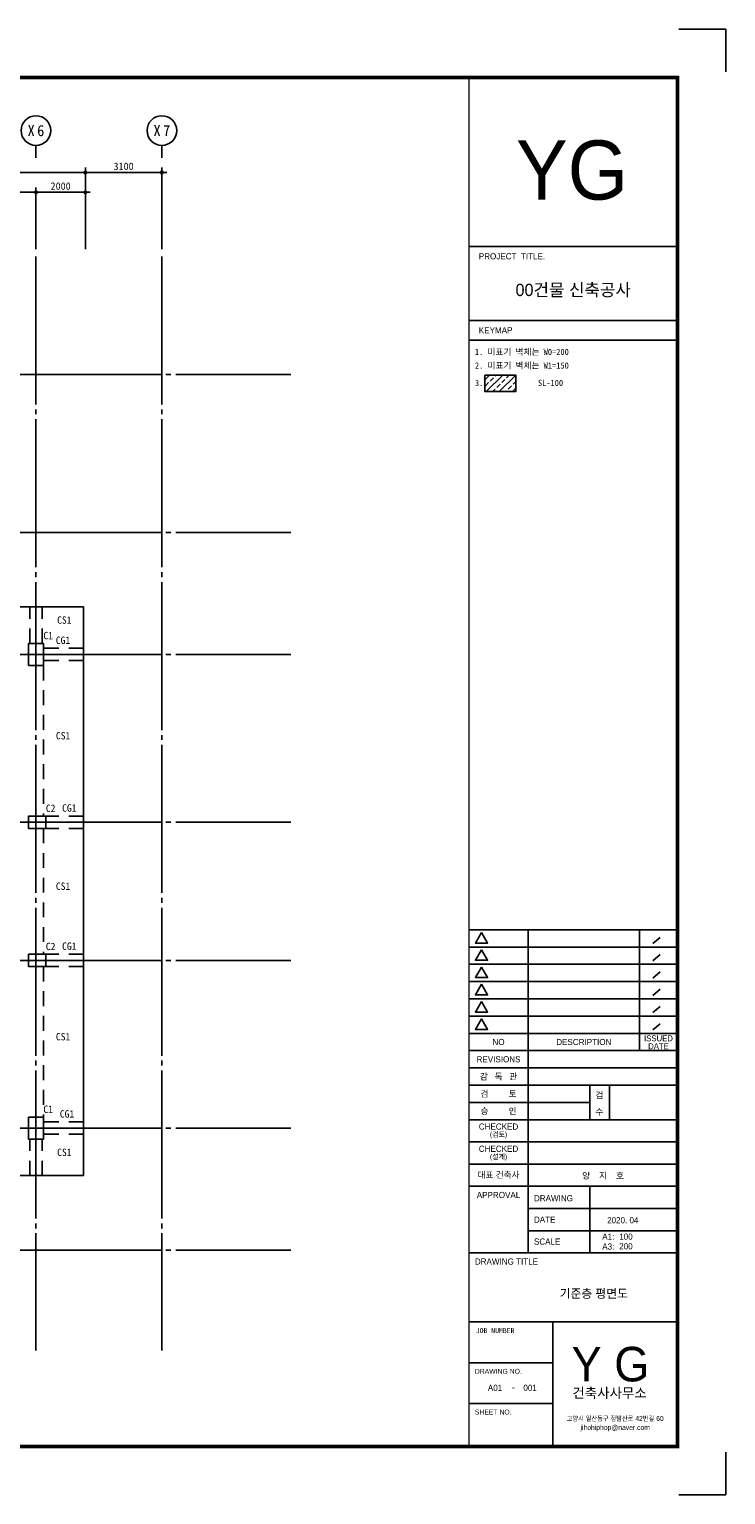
# Model space of a CAD drawing. Header units: inches. Extents: x 3921771 to 4005871, y -5560604 to -5501204.
# Tile 3 of 3: x 3977665 to 4005871, y -5560604 to -5501204. Entities that reach past the tile are written whole.
import ezdxf
from ezdxf.enums import TextEntityAlignment as Align

# ---------------------------------------------------------------- set-up
doc = ezdxf.new("R2010")
doc.units = ezdxf.units.IN
doc.header["$MEASUREMENT"] = 0
doc.linetypes.add('CEN', pattern=[66, 60, -2, 2, -2])
doc.linetypes.add('HID', pattern=[5, 3, -2])
doc.layers.get('0').update_dxf_attribs({"linetype": 'CONTINUOUS'})
for name, color, linetype in [('0-TEX(타이틀)', 2, 'CONTINUOUS'), ('3', 3, 'CONTINUOUS'), ('A_GE_FORM', 7, 'CONTINUOUS'), ('A_GE_TEXT', 3, 'CONTINUOUS'), ('CEN', 13, 'CEN'), ('DI', 1, 'CONTINUOUS'), ('DIM', 7, 'CONTINUOUS'), ('EL3', 7, 'CONTINUOUS'), ('HATS', 8, 'CONTINUOUS'), ('HI-G', 6, 'HID'), ('TE1-C', 1, 'CONTINUOUS'), ('TE1-G', 3, 'CONTINUOUS'), ('TE1-S', 5, 'CONTINUOUS'), ('TE2', 2, 'CONTINUOUS'), ('WA1', 2, 'CONTINUOUS')]:
    doc.layers.add(name, color=color, linetype=linetype)
doc.styles.add('GHS', font='txt')
doc.styles.add('HY울릉도 L', font='txt')
doc.styles.add('SDP-S', font='txt')
doc.styles.add('굴림', font='txt')
doc.styles.add('나눔고딕', font='txt')
doc.styles.add('돋움', font='txt')
doc.styles.add('돋움체', font='txt')
doc.styles.add('울릉도L', font='HYWULM.TTF')
doc.dimstyles.new('SMDI-3', dxfattribs={"dimtxt": 3, "dimasz": 1, "dimexe": 2, "dimexo": 3, "dimgap": 1, "dimtad": 1, "dimdsep": 46, "dimtxsty": 'HY울릉도 L', "dimblk": 'Z_DOT', "dimcen": 2.5, "dimdle": 1.5, "dimclrd": 1, "dimclre": 1, "dimclrt": 2, "dimadec": 0, "dimazin": 0, "dimtfac": 1, "dimtix": 1, "dimtmove": 2, "dimatfit": 3, "dimldrblk": 'Z_DOT', "dimfxl": 2, "dimtvp": 1, "dimtolj": 1, "dimtzin": 0, "dimarcsym": 0})

# ---------------------------------------------------------------- blocks, each defined once
blk = doc.blocks.new('sheet _서영')
at = {"layer": 'A_GE_FORM'}
for p, q in [((-361848.99, -1058464.44), (-361867.99, -1058464.44)), ((-361848.99, -1058464.44), (-361848.99, -1058481.68)), ((-361848.99, -1059041.18), (-361848.99, -1059058.43)), ((-361848.99, -1059058.43), (-361867.99, -1059058.43))]:
    blk.add_line(p, q, dxfattribs=at)
at = {"layer": 'A_GE_FORM', "color": 161}
for p, q in [((-361952.99, -1058552.43), (-361868.99, -1058552.43)), ((-361952.99, -1058582.43), (-361868.99, -1058582.43)), ((-361952.99, -1058590.43), (-361868.99, -1058590.43)), ((-361952.99, -1058829.43), (-361868.89, -1058829.43)), ((-361928.99, -1058960.43), (-361928.99, -1058829.43)), ((-361883.91, -1058878.43), (-361883.91, -1058829.43)), ((-361875.5, -1058832.51), (-361878.46, -1058835.03)), ((-361952.99, -1058836.43), (-361868.89, -1058836.43)), ((-361875.5, -1058839.51), (-361878.46, -1058842.03)), ((-361952.99, -1058843.43), (-361868.89, -1058843.43)), ((-361875.5, -1058846.51), (-361878.46, -1058849.03)), ((-361952.99, -1058850.43), (-361868.89, -1058850.43)), ((-361952.99, -1058857.43), (-361868.89, -1058857.43)), ((-361875.5, -1058853.51), (-361878.46, -1058856.03)), ((-361875.5, -1058860.51), (-361878.46, -1058863.03)), ((-361952.99, -1058864.43), (-361868.89, -1058864.43)), ((-361875.5, -1058867.51), (-361878.46, -1058870.03)), ((-361952.99, -1058871.43), (-361868.89, -1058871.43)), ((-361952.99, -1058878.43), (-361868.49, -1058878.43)), ((-361952.99, -1058885.43), (-361868.49, -1058885.43)), ((-361952.99, -1058892.43), (-361868.49, -1058892.43)), ((-361903.99, -1058906.43), (-361903.99, -1058892.43)), ((-361895.99, -1058906.43), (-361895.99, -1058892.43)), ((-361952.99, -1058899.43), (-361903.99, -1058899.43)), ((-361952.99, -1058906.43), (-361868.49, -1058906.43)), ((-361952.99, -1058915.43), (-361868.49, -1058915.43)), ((-361952.99, -1058924.43), (-361868.49, -1058924.43)), ((-361952.99, -1058933.43), (-361868.49, -1058933.43)), ((-361903.99, -1058960.43), (-361903.99, -1058933.43)), ((-361928.99, -1058942.43), (-361868.49, -1058942.43)), ((-361928.99, -1058951.43), (-361868.49, -1058951.43)), ((-361952.99, -1058960.43), (-361868.49, -1058960.43)), ((-361952.99, -1058988.43), (-361868.49, -1058988.43)), ((-361918.99, -1059038.93), (-361918.99, -1058988.43)), ((-361952.99, -1059004.93), (-361918.99, -1059004.93)), ((-361952.99, -1059021.43), (-361918.99, -1059021.43))]:
    blk.add_line(p, q, dxfattribs=at)
at = {"layer": 'A_GE_FORM', "const_width": 1.5}
blk.add_lwpolyline([(-361868.49, -1059038.93), (-362670.49, -1059038.93), (-362670.49, -1058483.93), (-361868.49, -1058483.93)], close=True, dxfattribs=at)
at = {"layer": 'A_GE_FORM', "const_width": 0.6}
blk.add_lwpolyline([(-361952.99, -1059038.93), (-361952.99, -1058483.93)], dxfattribs=at)
at = {"layer": 'A_GE_FORM', "color": 7}
for points in [[(-361947.88, -1058830.55), (-361950.34, -1058834.82), (-361945.41, -1058834.82)], [(-361947.88, -1058837.55), (-361950.34, -1058841.82), (-361945.41, -1058841.82)], [(-361947.88, -1058844.55), (-361950.34, -1058848.82), (-361945.41, -1058848.82)], [(-361947.88, -1058851.55), (-361950.34, -1058855.82), (-361945.41, -1058855.82)], [(-361947.88, -1058858.55), (-361950.34, -1058862.82), (-361945.41, -1058862.82)], [(-361947.88, -1058865.55), (-361950.34, -1058869.82), (-361945.41, -1058869.82)]]:
    blk.add_lwpolyline(points, close=True, dxfattribs=at)
at = {"layer": 'A_GE_TEXT'}
for s, height, style, p in [('YG', 24, '울릉도L', (-361933.93, -1058533.47)), ('검', 2.5, '돋움', (-361901.77, -1058897.75)), ('수', 2.5, '돋움', (-361901.77, -1058904.47)), ('Y G', 14, '울릉도L', (-361911.43, -1059012.51)), ('건축사사무소', 4, '돋움', (-361911.07, -1059019.2))]:
    blk.add_text(s, height=height, dxfattribs=dict(at, style=style)).set_placement(p)
for s, height, style, p in [('PROJECT  TITLE.', 2.5, '돋움', (-361948.99, -1058556.43)), ('KEYMAP', 2.5, '돋움', (-361948.99, -1058586.43)), ('DRAWING', 2.5, '돋움', (-361926.65, -1058938.25)), ('DATE', 2.5, '돋움', (-361926.65, -1058946.92)), ('A1:', 2.5, '돋움', (-361898.99, -1058953.83)), ('SCALE', 2.5, '돋움', (-361926.65, -1058955.83)), ('A3:', 2.5, '돋움', (-361898.99, -1058957.83)), ('DRAWING TITLE', 2.5, '돋움', (-361950.58, -1058963.93)), ('JOB NUMBER', 2, '나눔고딕', (-361950.2, -1058991.93)), ('DRAWING NO.', 2, '돋움', (-361950.59, -1059008.43)), ('SHEET NO.', 2, '돋움', (-361950.59, -1059024.93))]:
    blk.add_text(s, height=height, dxfattribs=dict(at, style=style)).set_placement(p, align=Align.MIDDLE_LEFT)
for s, height, style, p in [('00건물 신축공사', 5, '굴림', (-361910.74, -1058570.06)), ('NO', 2.5, '돋움', (-361940.99, -1058874.93)), ('DESCRIPTION', 2.5, '돋움', (-361906.45, -1058874.93)), ('ISSUED', 2.4, '돋움', (-361876.2, -1058873.45)), ('DATE', 2.4, '돋움', (-361876.2, -1058876.65)), ('REVISIONS', 2.5, '돋움', (-361940.99, -1058881.93)), ('감   독   관', 2.5, '돋움', (-361940.99, -1058888.93)), ('검         토', 2.5, '돋움', (-361940.99, -1058895.93)), ('승         인', 2.5, '돋움', (-361940.99, -1058902.93)), ('CHECKED', 2.5, '돋움', (-361940.99, -1058909.21)), ('(검토)', 2, '돋움', (-361940.99, -1058912.39)), ('CHECKED', 2.5, '돋움', (-361940.99, -1058918.21)), ('(설계)', 2, '돋움', (-361940.99, -1058921.39)), ('대표 건축사', 2.5, '돋움', (-361940.99, -1058928.78)), ('APPROVAL', 2.5, '돋움', (-361940.99, -1058936.93)), ('-', 2.5, '나눔고딕', (-361934.99, -1059014.93))]:
    blk.add_text(s, height=height, dxfattribs=dict(at, style=style)).set_placement(p, align=Align.MIDDLE_CENTER)
at = {"layer": 'A_GE_TEXT', "style": '돋움', "width": 0.9}
for s, p in [('고양시 일산동구 정발산로 42번길 60', (-361893.74, -1059027.54)), ('jihohiphop@naver.com', (-361893.74, -1059031.18))]:
    blk.add_text(s, height=2, dxfattribs=at).set_placement(p, align=Align.MIDDLE_CENTER)
blk = doc.blocks.new('Z_DOT')
at = {"layer": 'DIM', "color": 1, "ltscale": 3}
for p, q in [((-2, 0), (2, 0)), ((0, -2), (0, 2))]:
    blk.add_line(p, q, dxfattribs=at)
for radius in [0.5, 0.25]:
    blk.add_circle((0, 0), radius, dxfattribs=at)
blk = doc.blocks.new('*D5')
at = {"layer": 'DIM', "color": 1, "lineweight": -2, "ltscale": 3, "transparency": 16777216}
for p, q in [((3944734, -5510110), (3944734, -5506810)), ((3979934, -5510110), (3979934, -5506810)), ((3944834, -5507010), (3979834, -5507010))]:
    blk.add_line(p, q, dxfattribs=at)
at = {"layer": 'DIM', "color": 1, "lineweight": -2, "ltscale": 3, "transparency": 16777216, "xscale": 100, "yscale": 100, "zscale": 100, "rotation": 180}
blk.add_blockref('Z_DOT', (3944734, -5507010), dxfattribs=at)
at = {"layer": 'DIM', "color": 1, "lineweight": -2, "ltscale": 3, "transparency": 16777216, "xscale": 100, "yscale": 100, "zscale": 100}
blk.add_blockref('Z_DOT', (3979934, -5507010), dxfattribs=at)
at = {"layer": 'DIM', "color": 2, "ltscale": 3, "transparency": 16777216, "insert": (3962334, -5506760), "char_height": 300, "attachment_point": 5, "style": 'SDP-S'}
blk.add_mtext('\\A1;35200', dxfattribs=at)
blk = doc.blocks.new('*D6')
at = {"layer": 'DIM', "color": 1, "lineweight": -2, "ltscale": 3, "transparency": 16777216}
for p, q in [((3977934, -5510110), (3977934, -5507610)), ((3979834, -5507810), (3978034, -5507810)), ((3979934, -5510110), (3979934, -5507610))]:
    blk.add_line(p, q, dxfattribs=at)
at = {"layer": 'DIM', "color": 1, "lineweight": -2, "ltscale": 3, "transparency": 16777216, "xscale": 100, "yscale": 100, "zscale": 100, "rotation": 180}
blk.add_blockref('Z_DOT', (3977934, -5507810), dxfattribs=at)
at = {"layer": 'DIM', "color": 1, "lineweight": -2, "ltscale": 3, "transparency": 16777216, "xscale": 100, "yscale": 100, "zscale": 100}
blk.add_blockref('Z_DOT', (3979934, -5507810), dxfattribs=at)
at = {"layer": 'DIM', "color": 2, "ltscale": 3, "transparency": 16777216, "insert": (3978934, -5507560), "char_height": 300, "attachment_point": 5, "style": 'SDP-S'}
blk.add_mtext('\\A1;2000', dxfattribs=at)
blk = doc.blocks.new('CCS111')
blk.add_line((0, 8), (0, 3))
blk.add_circle((0, 14), 6)
at = {"color": 3, "style": 'GHS'}
for tag, p in [('X', (-2.45, 14.02)), ('1', (1.44, 14.02))]:
    blk.add_attdef(tag, text='', height=4.5, dxfattribs=at).set_placement(p, align=Align.MIDDLE_CENTER)
blk = doc.blocks.new('*D7')
at = {"layer": 'DIM', "color": 1, "lineweight": -2, "ltscale": 3, "transparency": 16777216}
for p, q in [((3970134, -5510110), (3970134, -5507610)), ((3977834, -5507810), (3970234, -5507810)), ((3977934, -5510110), (3977934, -5507610))]:
    blk.add_line(p, q, dxfattribs=at)
at = {"layer": 'DIM', "color": 1, "lineweight": -2, "ltscale": 3, "transparency": 16777216, "xscale": 100, "yscale": 100, "zscale": 100, "rotation": 180}
blk.add_blockref('Z_DOT', (3970134, -5507810), dxfattribs=at)
at = {"layer": 'DIM', "color": 1, "lineweight": -2, "ltscale": 3, "transparency": 16777216, "xscale": 100, "yscale": 100, "zscale": 100}
blk.add_blockref('Z_DOT', (3977934, -5507810), dxfattribs=at)
at = {"layer": 'DIM', "color": 2, "ltscale": 3, "transparency": 16777216, "insert": (3974034, -5507560), "char_height": 300, "attachment_point": 5, "style": 'SDP-S'}
blk.add_mtext('\\A1;7800', dxfattribs=at)
blk = doc.blocks.new('*D21')
at = {"layer": 'DIM', "color": 1, "lineweight": -2, "ltscale": 3, "transparency": 16777216}
for p, q in [((3979934, -5510110), (3979934, -5506810)), ((3983034, -5510110), (3983034, -5506810)), ((3980034, -5507010), (3982934, -5507010))]:
    blk.add_line(p, q, dxfattribs=at)
at = {"layer": 'DIM', "color": 1, "lineweight": -2, "ltscale": 3, "transparency": 16777216, "xscale": 100, "yscale": 100, "zscale": 100, "rotation": 180}
blk.add_blockref('Z_DOT', (3979934, -5507010), dxfattribs=at)
at = {"layer": 'DIM', "color": 1, "lineweight": -2, "ltscale": 3, "transparency": 16777216, "xscale": 100, "yscale": 100, "zscale": 100}
blk.add_blockref('Z_DOT', (3983034, -5507010), dxfattribs=at)
at = {"layer": 'DIM', "color": 2, "ltscale": 3, "transparency": 16777216, "insert": (3981484, -5506760), "char_height": 300, "attachment_point": 5, "style": 'SDP-S'}
blk.add_mtext('\\A1;3100', dxfattribs=at)

msp = doc.modelspace()

# ---------------------------------------------------------------- hatches: boundary and pattern name
at = {"layer": 'HATS', "ltscale": 200}
h = msp.add_hatch(dxfattribs=at)
h.set_pattern_fill('ANSI33', color=256, scale=1500)
h.set_pattern_definition([(45, (2977571.24, -2256847.4), (-265.165043, 265.165043), []), (45, (2977836.4, -2256847.4), (-265.165043, 265.165043), [187.5, -93.75])])
h.paths.add_polyline_path([(3996119.125, -5515220.232), (3997370.345, -5515220.232), (3997370.345, -5515891.734), (3996119.125, -5515891.734)])

# ---------------------------------------------------------------- linework, layer by layer
at = {"layer": 'CEN', "ltscale": 100}
for p, q in [((3977934.289, -5510409.833), (3977934.289, -5554758.274)), ((3983034.289, -5510409.833), (3983034.289, -5554758.274)), ((3937398.874, -5515195.309), (3988257.54, -5515195.309)), ((3937398.874, -5521595.309), (3988257.54, -5521595.309)), ((3937398.874, -5526545.309), (3988257.54, -5526545.309)), ((3937398.874, -5533345.309), (3988257.54, -5533345.309)), ((3937398.874, -5538945.309), (3988257.54, -5538945.309)), ((3937398.874, -5545745.309), (3988257.54, -5545745.309)), ((3937398.874, -5550695.309), (3988257.54, -5550695.309))]:
    msp.add_line(p, q, dxfattribs=at)
at = {"layer": 'EL3', "ltscale": 200}
msp.add_lwpolyline([(3996119.125, -5515220.232), (3997370.345, -5515220.232), (3997370.345, -5515891.734), (3996119.125, -5515891.734)], close=True, dxfattribs=at)
at = {"layer": 'EL3', "ltscale": 1000}
msp.add_lwpolyline([(3944809.289, -5524620.309), (3979859.289, -5524620.309), (3979859.289, -5547670.309), (3944809.289, -5547670.309)], close=True, dxfattribs=at)
at = {"layer": 'HI-G', "ltscale": 200}
for p, q in [((3977684.29, -5526095.31), (3977684.29, -5524620.309)), ((3977684.29, -5524620.309), (3978184.29, -5524620.309)), ((3978184.29, -5526095.31), (3978184.29, -5524620.309)), ((3979859.289, -5526295.309), (3978234.289, -5526295.309)), ((3979859.289, -5526295.309), (3979859.289, -5526795.309)), ((3979859.289, -5526795.309), (3978234.289, -5526795.309)), ((3978234.289, -5526995.309), (3978234.289, -5533095.309)), ((3979859.289, -5533095.309), (3978234.289, -5533095.309)), ((3979859.289, -5533095.309), (3979859.289, -5533595.309)), ((3978234.289, -5533595.309), (3978234.289, -5538695.309)), ((3979859.289, -5533595.309), (3978234.289, -5533595.309)), ((3979859.289, -5538695.309), (3978234.289, -5538695.309)), ((3979859.289, -5538695.309), (3979859.289, -5539195.309)), ((3978234.289, -5539195.309), (3978234.289, -5545295.309)), ((3979859.289, -5539195.309), (3978234.289, -5539195.309)), ((3979859.289, -5545495.309), (3978234.289, -5545495.309)), ((3979859.289, -5545495.309), (3979859.289, -5545995.309)), ((3979859.289, -5545995.309), (3978234.289, -5545995.309)), ((3977684.289, -5547670.309), (3977684.289, -5546195.309)), ((3978184.289, -5547670.309), (3978184.289, -5546195.309)), ((3978184.289, -5547670.309), (3977684.289, -5547670.309))]:
    msp.add_line(p, q, dxfattribs=at)
at = {"layer": 'WA1'}
for points in [[(3977634.289, -5526995.309), (3978234.289, -5526995.309), (3978234.289, -5526095.309), (3977634.289, -5526095.309)], [(3978334.289, -5533095.309), (3978334.289, -5533595.309), (3977634.289, -5533595.309), (3977634.289, -5533095.309)], [(3978334.289, -5538695.309), (3978334.289, -5539195.309), (3977634.289, -5539195.309), (3977634.289, -5538695.309)], [(3977634.289, -5545295.309), (3978234.289, -5545295.309), (3978234.289, -5546195.309), (3977634.289, -5546195.309)]]:
    msp.add_lwpolyline(points, close=True, dxfattribs=at)

# ---------------------------------------------------------------- block references
at = {"layer": '3', "xscale": 100, "yscale": 100, "zscale": 100}
msp.add_blockref('sheet _서영', (40190770.4, 100345239.336), dxfattribs=at)
at = {"layer": 'DI'}
ref = msp.add_blockref('CCS111', (3977934.289, -5506709.833), dxfattribs=dict(at, xscale=100, yscale=100, zscale=100))
ref.add_attrib('1', '6', dxfattribs={"layer": '0', "color": 3, "height": 450, "style": '돋움체'}).set_placement((3978128.039, -5505309.039), align=Align.MIDDLE_CENTER)
ref.add_attrib('X', 'X', dxfattribs={"layer": '0', "color": 3, "height": 450, "style": '돋움체'}).set_placement((3977739.085, -5505308.042), align=Align.MIDDLE_CENTER)
ref = msp.add_blockref('CCS111', (3983034.289, -5506709.833), dxfattribs=dict(at, xscale=100, yscale=100, zscale=100))
ref.add_attrib('1', '7', dxfattribs={"layer": '0', "color": 3, "height": 450, "style": '돋움체'}).set_placement((3983228.039, -5505309.039), align=Align.MIDDLE_CENTER)
ref.add_attrib('X', 'X', dxfattribs={"layer": '0', "color": 3, "height": 450, "style": '돋움체'}).set_placement((3982839.085, -5505308.042), align=Align.MIDDLE_CENTER)

# ---------------------------------------------------------------- texts
at = {"layer": '0-TEX(타이틀)', "style": '굴림'}
for s, height, p in [('양    지    호', 250, (4001750.838, -5547672.166)), ('2020. 04', 248.6667, (4002336.865, -5549479.331)), ('100', 248.6667, (4002102.865, -5550142.547)), ('200', 248.6667, (4002102.865, -5550536.744)), ('기준층 평면도', 350, (4001911.681, -5552451.652)), ('A01', 250, (3996820.684, -5556271.135)), ('001', 250, (3998224.204, -5556271.135))]:
    msp.add_text(s, height=height, dxfattribs=at).set_placement(p, align=Align.MIDDLE_RIGHT)
at = {"layer": 'TE1-C', "style": '돋움체'}
for s, p in [('C1', (3978235.236, -5525930.431)), ('C2', (3978335.236, -5532930.431)), ('C2', (3978335.236, -5538530.431)), ('C1', (3978235.236, -5545130.431))]:
    msp.add_text(s, height=300, dxfattribs=at).set_placement(p)
at = {"layer": 'TE1-G', "style": '돋움체'}
for p in [(3978738.823, -5526117.954), (3978994.126, -5532917.954), (3978994.126, -5538517.954), (3978900.523, -5545317.954)]:
    msp.add_text('CG1', height=300, dxfattribs=at).set_placement(p)
at = {"layer": 'TE1-S', "style": '돋움체'}
for p in [(3978791.675, -5525300.31), (3978741.675, -5529987.81), (3978741.675, -5536087.81), (3978741.675, -5542187.81), (3978791.675, -5546875.31)]:
    msp.add_text('CS1', height=300, dxfattribs=at).set_placement(p)
at = {"layer": 'TE2', "style": 'HY울릉도 L'}
for s, p in [('2. 미표기 벽체는 W1=150', (3995715.66, -5514955.979)), ('1. 미표기 벽체는 W0=200', (3995715.66, -5514404.177)), ('3.             SL-100', (3995715.66, -5515661.627))]:
    msp.add_text(s, height=250, dxfattribs=at).set_placement(p)

# ---------------------------------------------------------------- dimensions: what is measured, and where the dimension line sits
at = {"layer": 'DIM', "ltscale": 3}
for base, p1, p2, picture, middle in [((3979934.289, -5507009.833), (3944734.289, -5510409.833), (3979934.289, -5510409.833), '*D5', (3962334.289, -5506759.63)), ((3970134.289, -5507809.833), (3977934.289, -5510409.833), (3970134.289, -5510409.833), '*D7', (3974034.289, -5507559.63)), ((3977934.289, -5507809.833), (3979934.289, -5510409.833), (3977934.289, -5510409.833), '*D6', (3978934.289, -5507559.63))]:
    dim = msp.add_linear_dim(base=base, p1=p1, p2=p2, dimstyle='SMDI-3', override={"dimscale": 100, "dimtxsty": 'SDP-S'}, dxfattribs=at)
    dim.commit()
    dim.dimension.update_dxf_attribs({"geometry": picture, "text_midpoint": middle})
dim = msp.add_linear_dim(base=(3983034.289, -5507009.833), p1=(3979934.289, -5510409.833), p2=(3983034.289, -5510409.833), angle=180, dimstyle='SMDI-3', override={"dimscale": 100, "dimtxsty": 'SDP-S'}, dxfattribs=at)
dim.commit()
dim.dimension.update_dxf_attribs({"geometry": '*D21', "text_midpoint": (3981484.289, -5506759.63)})

doc.saveas('drawing.dxf')
